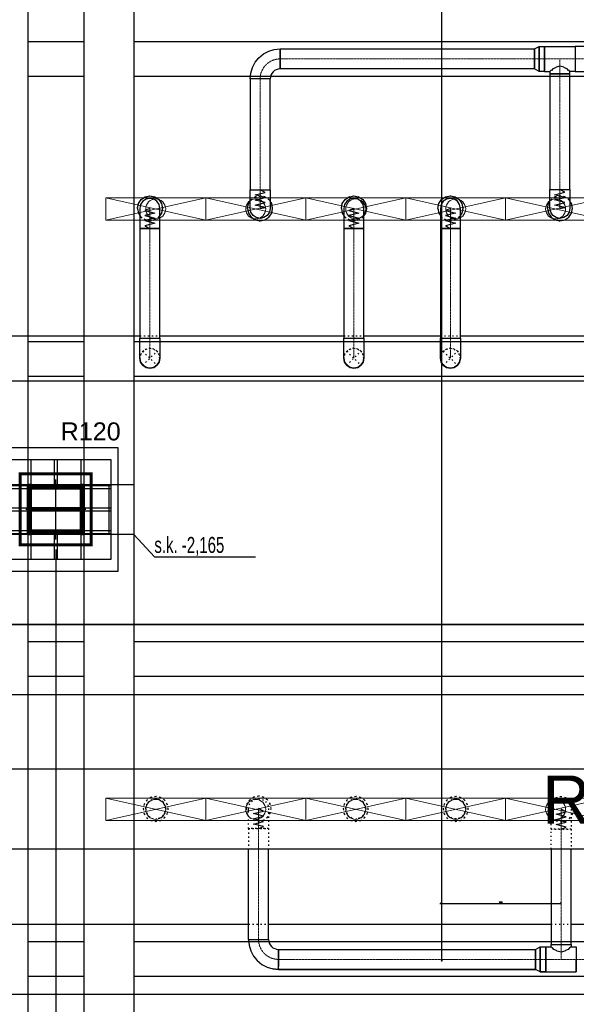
# Model space of a CAD drawing. Header units: centimetres. Extents: x -149939 to 48626, y -46000 to 152985.
# Tile 22 of 256: x -34900 to -29334, y 12051 to 21897. Entities that reach past the tile are written whole.
import ezdxf

# ---------------------------------------------------------------- set-up
doc = ezdxf.new("R2010")
doc.units = ezdxf.units.CM
doc.header["$LTSCALE"] = 50
doc.header["$PDMODE"] = 35
doc.header["$PDSIZE"] = 0.1
for name, pattern in [('01-103-Went PP_poziom-0_5$0$DASHDOT', [25.4, 12.7, -6.35, 0, -6.35]), ('CADVENT_CENTERLINE', [9.9, 7.4, -1, 0.5, -1]), ('CADVENT_HIDDEN', [0.8, 0.25, -0.55]), ('Kondygnacja  -0_5$0$HIDDEN', [9.525, 6.35, -3.175]), ('Kondygnacja  -0_5$0$HIDDEN2', [4.7625, 3.175, -1.5875]), ('Osie rzutów$0$DASHDOT2', [12.7, 6.35, -3.175, 0, -3.175])]:
    doc.linetypes.add(name, pattern=pattern)
doc.layers.get('0').update_dxf_attribs({"color": 8})
doc.layers.get('DEFPOINTS').update_dxf_attribs({"color": 8})
for name, color, linetype in [('01-103-Went PP_poziom-0_5$0$L_Nawiew', 7, 'Continuous'), ('01-103-Went PP_poziom-0_5$0$L_oś symetrii', 7, 'Continuous'), ('bgde-nawiewDETAILS', 1, 'Continuous'), ('bgde-nawiewEXP', 7, 'Continuous'), ('bgde-nawiewHIDDEN', 250, 'Continuous'), ('Kondygnacja  -0_5$0$ARCH_GK', 8, 'Continuous'), ('Kondygnacja  -0_5$0$ARCH_INFO_ODPORNOŚĆ OGNIOWA', 8, 'Continuous'), ('Kondygnacja  -0_5$0$ARCH_KONSTR_POWYŻEJ RZUTU', 8, 'Kondygnacja  -0_5$0$HIDDEN'), ('Kondygnacja  -0_5$0$ARCH_KONSTR_POWYŻEJ RZUTU_IST', 8, 'Kondygnacja  -0_5$0$HIDDEN2'), ('Kondygnacja  -0_5$0$ARCH_KONSTRUKCJA_NIEWIDOCZNA', 8, 'Continuous'), ('Kondygnacja  -0_5$0$ARCH_OKŁADZINA', 8, 'Continuous'), ('Kondygnacja  -0_5$0$ARCH_SŁUPY', 8, 'Continuous'), ('Osie rzutów$0$ARCH_INFO_OSIE_IST', 8, 'Osie rzutów$0$DASHDOT2'), ('Osie rzutów$0$ARCH_INFO_OSIE_OPISY_IST', 8, 'Continuous')]:
    doc.layers.add(name, color=color, linetype=linetype)
for name, color, linetype, lineweight in [('bgde-nawiewCEN', 7, 'Continuous', 13), ('bgde_nawiewnik', 11, 'Continuous', 5), ('Kondygnacja  -0_5$0$ARCH_INFO_WYMIARY', 8, 'Continuous', 9), ('RFCU', 6, 'Continuous', 30)]:
    doc.layers.add(name, color=color, linetype=linetype, lineweight=lineweight)
doc.styles.add('Arial', font='ARIAL.TTF')
doc.styles.add('Kondygnacja  -0_5$0$Arial', font='ARIAL.TTF')
doc.styles.add('Kondygnacja  -0_5$0$BIKTS', font='bikromsw.shx', dxfattribs={"width": 0.8})
doc.styles.add('Kondygnacja  -0_5$0$Romans', font='Romans.shx', dxfattribs={"width": 0.7})
doc.dimstyles.new('Kondygnacja  -0_5$0$Wymiary 1-100', dxfattribs={"dimtxt": 12, "dimasz": 10, "dimexe": 5, "dimexo": 0, "dimgap": 4, "dimtad": 1, "dimrnd": 0.5, "dimzin": 12, "dimdsep": 46, "dimtxsty": 'Kondygnacja  -0_5$0$Romans', "dimblk": 'Kondygnacja  -0_5$0$_Oblique', "dimcen": 10, "dimdle": 10, "dimclrt": 55, "dimazin": 0, "dimtfac": 1, "dimtmove": 1, "dimatfit": 3, "dimfxl": 8, "dimfxlon": 1, "dimtolj": 1, "dimtzin": 0, "dimarcsym": 0})
pattern_1 = [(45, (-1133.3117, -3177.9858), (-0.6735192, 0.6735192), [])]

# ---------------------------------------------------------------- blocks, each defined once
blk = doc.blocks.new('Osie rzutów')
at = {"layer": 'Osie rzutów$0$ARCH_INFO_OSIE_IST', "ltscale": 10}
for p, q in [((8660, 12510), (8660, 4623.26)), ((8660, 6170), (8660, 6230)), ((4436.04, 6200), (15156.54, 6200)), ((8690, 6200), (8630, 6200))]:
    blk.add_line(p, q, dxfattribs=at)
blk = doc.blocks.new('Kondygnacja  -0_5$0$_Oblique')
at = {"color": 0, "linetype": 'ByBlock', "lineweight": -2}
blk.add_line((-0.5, -0.5), (0.5, 0.5), dxfattribs=at)
blk = doc.blocks.new('*D152')
at = {"layer": 'DEFPOINTS', "color": 0}
for p in [(-29490, 82605), (-29490, 13059.2), (-30690, 12765)]:
    blk.add_point(p, dxfattribs=at)
at = {"layer": 'Kondygnacja  -0_5$0$ARCH_INFO_WYMIARY', "color": 0, "lineweight": -2}
for p, q in [((-30700, 13059.2), (-29480, 13059.2)), ((-30690, 13051.2), (-30690, 13064.2)), ((-29490, 13067.2), (-29490, 13054.2))]:
    blk.add_line(p, q, dxfattribs=at)
at = {"layer": 'Kondygnacja  -0_5$0$ARCH_INFO_WYMIARY', "color": 0, "linetype": 'ByBlock', "lineweight": -2, "xscale": 10, "yscale": 10, "zscale": 10, "rotation": 180}
blk.add_blockref('Kondygnacja  -0_5$0$_Oblique', (-30690, 13059.2), dxfattribs=at)
at = {"layer": 'Kondygnacja  -0_5$0$ARCH_INFO_WYMIARY', "color": 0, "linetype": 'ByBlock', "lineweight": -2, "xscale": 10, "yscale": 10, "zscale": 10}
blk.add_blockref('Kondygnacja  -0_5$0$_Oblique', (-29490, 13059.2), dxfattribs=at)
at = {"layer": 'Kondygnacja  -0_5$0$ARCH_INFO_WYMIARY', "color": 55, "insert": (-30090, 13069.2), "char_height": 12, "attachment_point": 5, "style": 'Kondygnacja  -0_5$0$Romans'}
blk.add_mtext('\\A1;1200', dxfattribs=at)
blk = doc.blocks.new('Kondygnacja  -0_5$0$słup_kwadrat')
at = {"layer": 'Kondygnacja  -0_5$0$ARCH_SŁUPY', "lineweight": 40}
h = blk.add_hatch(dxfattribs=at)
h.set_pattern_fill('ANSI31', color=256, scale=0.3, style=0)
h.set_pattern_definition(pattern_1)
h.paths.add_polyline_path([(36, 34), (39, 34), (39, 84), (36, 84)])
h = blk.add_hatch(dxfattribs=at)
h.set_pattern_fill('ANSI31', color=256, scale=0.3, style=0)
h.set_pattern_definition(pattern_1)
h.paths.add_polyline_path([(89, 80), (89, 83), (39, 83), (39, 80)])
h = blk.add_hatch(dxfattribs=at)
h.set_pattern_fill('ANSI31', color=256, scale=0.3, style=0)
h.set_pattern_definition(pattern_1)
h.paths.add_polyline_path([(89, 34), (92, 34), (92, 84), (89, 84)])
h = blk.add_hatch(dxfattribs=at)
h.set_pattern_fill('ANSI31', color=256, scale=0.3, style=0)
h.set_pattern_definition(pattern_1)
h.paths.add_polyline_path([(89, 57.5), (89, 60.5), (39, 60.5), (39, 57.5)])
h = blk.add_hatch(dxfattribs=at)
h.set_pattern_fill('ANSI31', color=256, scale=0.3, style=0)
h.set_pattern_definition(pattern_1)
h.paths.add_polyline_path([(89, 35), (89, 38), (39, 38), (39, 35)])
at = {"layer": 'Kondygnacja  -0_5$0$ARCH_KONSTRUKCJA_NIEWIDOCZNA'}
blk.add_lwpolyline([(119, 109), (119, 9), (9, 9), (9, 109)], close=True, dxfattribs=at)
for points in [[(36, 109), (36, 84)], [(39, 109), (39, 84)], [(62.5, 109), (62.5, 83)], [(65.5, 109), (65.5, 83)], [(89, 109), (89, 84)], [(92, 109), (92, 84)], [(9, 83), (36, 83)], [(9, 80), (36, 80)], [(92, 83), (119, 83)], [(92, 80), (119, 80)], [(9, 60.5), (36, 60.5)], [(92, 60.5), (119, 60.5)], [(9, 57.5), (36, 57.5)], [(92, 57.5), (119, 57.5)], [(9, 38), (36, 38)], [(9, 35), (36, 35)], [(36, 34), (36, 9)], [(39, 34), (39, 9)], [(62.5, 35), (62.5, 9)], [(65.49, 35), (65.49, 9)], [(89, 34), (89, 9)], [(92, 38), (119, 38)], [(92, 35), (119, 35)], [(92, 34), (92, 9)]]:
    blk.add_lwpolyline(points, dxfattribs=at)
at = {"layer": 'Kondygnacja  -0_5$0$ARCH_OKŁADZINA'}
blk.add_lwpolyline([(2, 121), (126, 121), (126, -3), (2, -3)], close=True, dxfattribs=at)
at = {"layer": 'Kondygnacja  -0_5$0$ARCH_SŁUPY', "lineweight": 40}
for p, q in [((39, 60.5), (89, 60.5)), ((89, 57.5), (39, 57.5))]:
    blk.add_line(p, q, dxfattribs=at)
at = {"layer": 'Kondygnacja  -0_5$0$ARCH_SŁUPY', "lineweight": 50, "const_width": 3}
blk.add_lwpolyline([(28.5, 94.5), (99.5, 94.5), (99.5, 23.5), (28.5, 23.5)], close=True, dxfattribs=at)
at = {"layer": 'Kondygnacja  -0_5$0$ARCH_SŁUPY', "lineweight": 40}
for points in [[(36, 84), (39, 84), (39, 34), (36, 34)], [(89, 84), (92, 84), (92, 34), (89, 34)]]:
    blk.add_lwpolyline(points, close=True, dxfattribs=at)
for points in [[(89, 83), (39, 83)], [(39, 80), (89, 80)], [(89, 38), (39, 38)], [(39, 35), (89, 35)]]:
    blk.add_lwpolyline(points, dxfattribs=at)
blk = doc.blocks.new('Kondygnacja  -0_5$0$konstrukcja istniejąca -0.5')
at = {"layer": 'Kondygnacja  -0_5$0$ARCH_KONSTR_POWYŻEJ RZUTU_IST', "ltscale": 10}
for p, q in [((8632, 7375), (8632, 6225)), ((8632, 6175), (8632, 5025))]:
    blk.add_line(p, q, dxfattribs=at)
for points in [[(8688, 7375), (8688, 6225)], [(8738, 7375), (8738, 6225)], [(8632, 6667.89), (8688, 6667.89)], [(8738, 6667.89), (9782, 6667.89)], [(8688, 6632.89), (8632, 6632.89)], [(9782, 6632.89), (8738, 6632.89)], [(8632, 6367.89), (8688, 6367.89)], [(8738, 6367.89), (9782, 6367.89)], [(8688, 6332.89), (8632, 6332.89)], [(9782, 6332.89), (8738, 6332.89)], [(8738, 6175), (8582, 6175), (8582, 6225), (8738, 6225), (8738, 6175)], [(8688, 6175), (8688, 5025)], [(8738, 6175), (8738, 5025)], [(8632, 6067.89), (8688, 6067.89)], [(8738, 6067.89), (9782, 6067.89)], [(8688, 6032.89), (8632, 6032.89)], [(9782, 6032.89), (8738, 6032.89)], [(8632, 5767.89), (8688, 5767.89)], [(8738, 5767.89), (9782, 5767.89)], [(8688, 5732.89), (8632, 5732.89)], [(9782, 5732.89), (8738, 5732.89)]]:
    blk.add_lwpolyline(points, dxfattribs=at)
at = {"layer": 'Kondygnacja  -0_5$0$ARCH_KONSTR_POWYŻEJ RZUTU_IST', "ltscale": 10, "elevation": 0}
blk.add_lwpolyline([(8713, 6225), (8713, 6175)], dxfattribs=at)
at = {"layer": 'Kondygnacja  -0_5$0$ARCH_KONSTR_POWYŻEJ RZUTU_IST'}
blk.add_lwpolyline([(8738, 6175), (8758.69, 6152.53), (8859.84, 6152.53)], dxfattribs=at)
at = {"layer": 'Kondygnacja  -0_5$0$ARCH_KONSTR_POWYŻEJ RZUTU_IST', "style": 'Kondygnacja  -0_5$0$BIKTS', "width": 0.7}
blk.add_text('s.k. -2,165', height=16, dxfattribs=at).set_placement((8758.69, 6156.46))
blk = doc.blocks.new('*D196')
at = {"layer": 'DEFPOINTS', "color": 0}
for p in [(-30050, 80238.2), (-30300, 80097.2), (-30300, 12523.8)]:
    blk.add_point(p, dxfattribs=at)
at = {"layer": 'Kondygnacja  -0_5$0$ARCH_INFO_WYMIARY', "color": 0, "lineweight": -2}
for p, q in [((-30040, 80097.2), (-30310, 80097.2)), ((-30300, 80089.2), (-30300, 80102.2)), ((-30050, 80105.2), (-30050, 80092.2))]:
    blk.add_line(p, q, dxfattribs=at)
at = {"layer": 'Kondygnacja  -0_5$0$ARCH_INFO_WYMIARY', "color": 0, "linetype": 'ByBlock', "lineweight": -2, "xscale": 10, "yscale": 10, "zscale": 10, "rotation": 180}
blk.add_blockref('Kondygnacja  -0_5$0$_Oblique', (-30300, 80097.2), dxfattribs=at)
at = {"layer": 'Kondygnacja  -0_5$0$ARCH_INFO_WYMIARY', "color": 0, "linetype": 'ByBlock', "lineweight": -2, "xscale": 10, "yscale": 10, "zscale": 10}
blk.add_blockref('Kondygnacja  -0_5$0$_Oblique', (-30050, 80097.2), dxfattribs=at)
at = {"layer": 'Kondygnacja  -0_5$0$ARCH_INFO_WYMIARY', "color": 55, "insert": (-30175, 80107.2), "char_height": 12, "attachment_point": 5, "style": 'Kondygnacja  -0_5$0$Romans'}
blk.add_mtext('\\A1;250', dxfattribs=at)
blk = doc.blocks.new('*D212')
at = {"layer": 'DEFPOINTS', "color": 0}
for p in [(-30586.3, 81900), (-30681.1, 12489.5), (9064, 12489.5)]:
    blk.add_point(p, dxfattribs=at)
at = {"layer": 'Kondygnacja  -0_5$0$ARCH_INFO_WYMIARY', "color": 0, "lineweight": -2}
for p, q in [((-30673.1, 81900), (-30686.1, 81900)), ((-30681.1, 81910), (-30681.1, 12479.5)), ((-30673.1, 12489.5), (-30686.1, 12489.5))]:
    blk.add_line(p, q, dxfattribs=at)
at = {"layer": 'Kondygnacja  -0_5$0$ARCH_INFO_WYMIARY', "color": 0, "linetype": 'ByBlock', "lineweight": -2, "xscale": 10, "yscale": 10, "zscale": 10}
for p, rotation in [((-30681.1, 81900), 90), ((-30681.1, 12489.5), 270)]:
    blk.add_blockref('Kondygnacja  -0_5$0$_Oblique', p, dxfattribs=dict(at, rotation=rotation))
at = {"layer": 'Kondygnacja  -0_5$0$ARCH_INFO_WYMIARY', "color": 55, "insert": (-30691.1, 47194.8), "char_height": 12, "attachment_point": 5, "rotation": 90, "style": 'Kondygnacja  -0_5$0$Romans'}
blk.add_mtext('\\A1;69410.5', dxfattribs=at)
blk = doc.blocks.new('A$C066D7839')
at = {"layer": 'bgde_nawiewnik', "color": 7}
for p, q in [((-50, -11.15), (-50, 11.15)), ((-50, 11.15), (50, 11.15)), ((-50, -11.15), (50, 11.15)), ((50, -11.15), (-50, 11.15)), ((50, 11.15), (50, -11.15)), ((50, -11.15), (-50, -11.15))]:
    blk.add_line(p, q, dxfattribs=at)
blk.add_circle((0, 0), 10, dxfattribs=at)
blk = doc.blocks.new('*U509')
at = {"layer": '01-103-Went PP_poziom-0_5$0$L_oś symetrii', "linetype": '01-103-Went PP_poziom-0_5$0$DASHDOT', "lineweight": -3}
blk.add_line((0, 0, 0), (0, 0), dxfattribs=at)
blk = doc.blocks.new('*U502')
at = {"layer": '01-103-Went PP_poziom-0_5$0$L_oś symetrii', "linetype": '01-103-Went PP_poziom-0_5$0$DASHDOT', "lineweight": -3}
blk.add_line((0, 0, 0), (0, 0), dxfattribs=at)

msp = doc.modelspace()

# ---------------------------------------------------------------- linework, layer by layer
at = {"layer": 'bgde-nawiewCEN', "linetype": 'CADVENT_CENTERLINE', "ltscale": 0.06}
for p, q in [((-29753.003, 21504.314), (-32295.248, 21504.314)), ((-29650.003, 21504.314), (-29753.003, 21504.314)), ((-29650.003, 21504.314), (-29497.003, 21504.314)), ((-29497.003, 21354.314), (-29497.003, 21504.314)), ((-29497.003, 21504.314), (-29344.003, 21504.314)), ((-29344.003, 21504.314), (-29170.31, 21504.314)), ((-32495.248, 21304.314), (-32495.248, 20195.476)), ((-29497.003, 21354.314), (-29497.003, 20197.254)), ((-32495.248, 20195.476), (-32495.248, 20178.139)), ((-29497.003, 20197.254), (-29497.003, 20179.751)), ((-32495.248, 20178.139), (-32495.248, 20130.745)), ((-32495.248, 20130.745), (-32495.248, 20104.974)), ((-32495.248, 20104.974), (-32495.248, 20083.158)), ((-29497.003, 20179.751), (-29497.003, 20131.902)), ((-29497.003, 20131.902), (-29497.003, 20105.884)), ((-29497.003, 20105.884), (-29497.003, 20083.859)), ((-33597.856, 20009.546), (-33597.856, 20010.02)), ((-33597.856, 20008.421), (-33597.856, 20009.546)), ((-33597.856, 20006.231), (-33597.856, 20008.421)), ((-33597.856, 20002.619), (-33597.856, 20006.231)), ((-33597.856, 19997.231), (-33597.856, 20002.619)), ((-33597.856, 19989.712), (-33597.856, 19997.231)), ((-33597.856, 19979.705), (-33597.856, 19989.712)), ((-32495.248, 20083.158), (-32495.248, 20064.97)), ((-32495.248, 20064.97), (-32495.248, 20050.078)), ((-32495.248, 20050.078), (-32495.248, 20038.154)), ((-32495.248, 20038.154), (-32495.248, 20028.868)), ((-32495.248, 20028.868), (-32495.248, 20021.889)), ((-32495.248, 20021.889), (-32495.248, 20016.889)), ((-32495.248, 20016.889), (-32495.248, 20013.537)), ((-32495.248, 20013.537), (-32495.248, 20011.504)), ((-32495.248, 20011.504), (-32495.248, 20010.46)), ((-32495.248, 20010.46), (-32495.248, 20010.02)), ((-31558.323, 20009.546), (-31558.323, 20010.02)), ((-31558.323, 20008.421), (-31558.323, 20009.546)), ((-31558.323, 20006.231), (-31558.323, 20008.421)), ((-31558.323, 20002.619), (-31558.323, 20006.231)), ((-31558.323, 19997.231), (-31558.323, 20002.619)), ((-31558.323, 19989.712), (-31558.323, 19997.231)), ((-31558.323, 19979.705), (-31558.323, 19989.712)), ((-30592.883, 20009.546), (-30592.883, 20010.02)), ((-30592.883, 20008.421), (-30592.883, 20009.546)), ((-30592.883, 20006.231), (-30592.883, 20008.421)), ((-30592.883, 20002.619), (-30592.883, 20006.231)), ((-30592.883, 19997.231), (-30592.883, 20002.619)), ((-30592.883, 19989.712), (-30592.883, 19997.231)), ((-30592.883, 19979.705), (-30592.883, 19989.712)), ((-29497.003, 20083.859), (-29497.003, 20065.497)), ((-29497.003, 20065.497), (-29497.003, 20050.462)), ((-29497.003, 20050.462), (-29497.003, 20038.424)), ((-29497.003, 20038.424), (-29497.003, 20029.048)), ((-29497.003, 20029.048), (-29497.003, 20022.003)), ((-29497.003, 20022.003), (-29497.003, 20016.955)), ((-29497.003, 20016.955), (-29497.003, 20013.57)), ((-29497.003, 20013.57), (-29497.003, 20011.518)), ((-29497.003, 20011.518), (-29497.003, 20010.464)), ((-29497.003, 20010.464), (-29497.003, 20010.02)), ((-33597.856, 19966.857), (-33597.856, 19979.705)), ((-33597.856, 19950.812), (-33597.856, 19966.857)), ((-33597.856, 19931.214), (-33597.856, 19950.812)), ((-33597.856, 19907.708), (-33597.856, 19931.214)), ((-33597.856, 19879.94), (-33597.856, 19907.708)), ((-31558.323, 19966.857), (-31558.323, 19979.705)), ((-31558.323, 19950.812), (-31558.323, 19966.857)), ((-31558.323, 19931.214), (-31558.323, 19950.812)), ((-31558.323, 19907.708), (-31558.323, 19931.214)), ((-31558.323, 19879.94), (-31558.323, 19907.708)), ((-30592.883, 19966.857), (-30592.883, 19979.705)), ((-30592.883, 19950.812), (-30592.883, 19966.857)), ((-30592.883, 19931.214), (-30592.883, 19950.812)), ((-30592.883, 19907.708), (-30592.883, 19931.214)), ((-30592.883, 19879.94), (-30592.883, 19907.708)), ((-33597.856, 19828.873), (-33597.856, 19879.94)), ((-33597.856, 19810.192), (-33597.856, 19828.873)), ((-33597.856, 18711.102), (-33597.856, 19810.192)), ((-31558.323, 19828.873), (-31558.323, 19879.94)), ((-31558.323, 19810.192), (-31558.323, 19828.873)), ((-31558.323, 18711.102), (-31558.323, 19810.192)), ((-30592.883, 19828.873), (-30592.883, 19879.94)), ((-30592.883, 19810.192), (-30592.883, 19828.873)), ((-30592.883, 18711.102), (-30592.883, 19810.192)), ((-33597.856, 18711.102), (-33597.856, 18511.102)), ((-31558.323, 18711.102), (-31558.323, 18511.102)), ((-30592.883, 18711.102), (-30592.883, 18511.102)), ((-32511.454, 14007.562), (-32511.454, 14007.088)), ((-32511.454, 14007.088), (-32511.454, 14005.962)), ((-32511.454, 14005.962), (-32511.454, 14003.77)), ((-32511.454, 14003.77), (-32511.454, 14000.155)), ((-32511.454, 14000.155), (-32511.454, 13994.762)), ((-32511.454, 13994.762), (-32511.454, 13987.237)), ((-32511.454, 13987.237), (-32511.454, 13977.222)), ((-29486.518, 14001.581), (-29486.518, 14001.107)), ((-29486.518, 14001.107), (-29486.518, 13999.981)), ((-29486.518, 13999.981), (-29486.518, 13997.789)), ((-29486.518, 13997.789), (-29486.518, 13994.174)), ((-29486.518, 13994.174), (-29486.518, 13988.781)), ((-29486.518, 13988.781), (-29486.518, 13981.255)), ((-29486.518, 13981.255), (-29486.518, 13971.24)), ((-32511.454, 13977.222), (-32511.454, 13964.362)), ((-32511.454, 13964.362), (-32511.454, 13948.303)), ((-32511.454, 13948.303), (-32511.454, 13928.688)), ((-32511.454, 13928.688), (-32511.454, 13905.162)), ((-32511.454, 13905.162), (-32511.454, 13877.37)), ((-29486.518, 13971.24), (-29486.518, 13958.381)), ((-29486.518, 13958.381), (-29486.518, 13942.322)), ((-29486.518, 13942.322), (-29486.518, 13922.707)), ((-29486.518, 13922.707), (-29486.518, 13899.181)), ((-29486.518, 13899.181), (-29486.518, 13871.389)), ((-32511.454, 13877.37), (-32511.454, 13826.259)), ((-32511.454, 13826.259), (-32511.454, 13807.562)), ((-32511.454, 12699.847), (-32511.454, 13807.562)), ((-29486.518, 13871.389), (-29486.518, 13820.277)), ((-29486.518, 13820.277), (-29486.518, 13801.581)), ((-29486.518, 12649.847), (-29486.518, 13801.581)), ((-29486.518, 12649.847), (-29486.518, 12499.847)), ((-29742.518, 12499.847), (-32311.454, 12499.847)), ((-29639.518, 12499.847), (-29742.518, 12499.847)), ((-29639.518, 12499.847), (-29486.518, 12499.847)), ((-29486.518, 12499.847), (-29333.518, 12499.847)), ((-29333.518, 12499.847), (-28927.137, 12499.847))]:
    msp.add_line(p, q, dxfattribs=at)
msp.add_arc((-32295.248, 21304.314), 200, 90, 180, dxfattribs=at)
at = {"layer": 'bgde-nawiewCEN', "linetype": 'CADVENT_CENTERLINE', "ltscale": 0.06, "extrusion": (0, 0, -1)}
msp.add_arc((32311.454, 12699.847), 200, 270, 0, dxfattribs=at)
at = {"layer": 'bgde-nawiewDETAILS', "linetype": 'CADVENT_HIDDEN'}
for p, q in [((-33668.567, 18440.392), (-33527.146, 18581.813)), ((-33668.567, 18581.813), (-33527.146, 18440.392)), ((-31629.033, 18440.392), (-31487.612, 18581.813)), ((-31629.033, 18581.813), (-31487.612, 18440.392)), ((-30663.594, 18440.392), (-30522.173, 18581.813)), ((-30663.594, 18581.813), (-30522.173, 18440.392))]:
    msp.add_line(p, q, dxfattribs=at)
at = {"layer": 'bgde-nawiewEXP', "linetype": 'Continuous'}
for points in [[(-32595.248, 20195.476), (-32395.248, 20195.476), (-32395.248, 21304.314), (-32595.248, 21304.314), (-32589.483, 21362.841), (-32572.412, 21419.119), (-32544.689, 21470.985), (-32507.38, 21516.446), (-32461.919, 21553.755), (-32410.053, 21581.478), (-32353.775, 21598.55), (-32295.248, 21604.314), (-32295.248, 21404.314), (-32314.757, 21402.392), (-32333.516, 21396.702), (-32350.805, 21387.461), (-32365.958, 21375.025), (-32378.395, 21359.871), (-32387.636, 21342.582), (-32393.326, 21323.823), (-32395.248, 21304.314), (-32595.248, 21304.314)], [(-32295.248, 21404.314), (-32295.248, 21604.314), (-29753.003, 21604.314), (-29753.003, 21404.314)], [(-29753.003, 21404.314), (-29753.003, 21604.314), (-29704.846, 21629.314), (-29704.846, 21379.314)], [(-29704.845, 21379.314), (-29704.845, 21629.314), (-29650.003, 21629.314), (-29650.003, 21379.314)], [(-29344.002, 21379.314), (-29170.31, 21379.314), (-29170.31, 21629.314), (-29344.002, 21629.314), (-29344.002, 21388.829)], [(-32595.248, 20178.139), (-32595.248, 20195.476), (-32395.248, 20195.476), (-32395.248, 20010.02), (-32402.86, 19971.752), (-32424.537, 19939.309), (-32456.979, 19917.632), (-32495.248, 19910.02), (-32533.516, 19917.632), (-32565.958, 19939.309), (-32587.636, 19971.752), (-32595.248, 20010.02), (-32595.248, 20130.745)], [(-29597.003, 20179.751), (-29597.003, 20197.254), (-29397.003, 20197.254), (-29397.003, 20010.02), (-29404.615, 19971.752), (-29426.292, 19939.309), (-29458.734, 19917.632), (-29497.003, 19910.02), (-29535.271, 19917.632), (-29567.713, 19939.309), (-29589.391, 19971.752), (-29597.003, 20010.02), (-29597.003, 20131.902)], [(-33697.856, 20006.231), (-33697.856, 19810.192), (-33497.856, 19810.192), (-33497.856, 20010.02), (-33505.468, 20048.288), (-33527.146, 20080.731), (-33559.588, 20102.408), (-33597.856, 20110.02), (-33636.125, 20102.408), (-33668.567, 20080.731), (-33690.244, 20048.288), (-33697.856, 20010.02), (-33697.856, 20008.421)], [(-31658.323, 19997.231), (-31658.323, 19810.192), (-31458.323, 19810.192), (-31458.323, 20010.02), (-31465.935, 20048.288), (-31487.612, 20080.731), (-31520.054, 20102.408), (-31558.323, 20110.02), (-31596.591, 20102.408), (-31629.033, 20080.731), (-31650.711, 20048.288), (-31658.323, 20010.02), (-31658.323, 20002.619)], [(-30692.883, 19979.705), (-30692.883, 19810.192), (-30492.883, 19810.192), (-30492.883, 20010.02), (-30500.495, 20048.288), (-30522.173, 20080.731), (-30554.615, 20102.408), (-30592.883, 20110.02), (-30631.152, 20102.408), (-30663.594, 20080.731), (-30685.271, 20048.288), (-30692.883, 20010.02), (-30692.883, 19989.712)], [(-33697.856, 18711.102), (-33497.856, 18711.102), (-33497.856, 19810.192), (-33697.856, 19810.192)], [(-31658.323, 18711.102), (-31458.323, 18711.102), (-31458.323, 19810.192), (-31658.323, 19810.192)], [(-30692.883, 18711.102), (-30492.883, 18711.102), (-30492.883, 19810.192), (-30692.883, 19810.192)], [(-33697.856, 18511.102), (-33697.856, 18711.102), (-33497.856, 18711.102), (-33497.856, 18511.102), (-33505.468, 18472.834), (-33527.146, 18440.392), (-33559.588, 18418.714), (-33597.856, 18411.102), (-33636.125, 18418.714), (-33668.567, 18440.392), (-33690.244, 18472.834)], [(-31658.323, 18511.102), (-31658.323, 18711.102), (-31458.323, 18711.102), (-31458.323, 18511.102), (-31465.935, 18472.834), (-31487.612, 18440.392), (-31520.054, 18418.714), (-31558.323, 18411.102), (-31596.591, 18418.714), (-31629.033, 18440.392), (-31650.711, 18472.834)], [(-30692.883, 18511.102), (-30692.883, 18711.102), (-30492.883, 18711.102), (-30492.883, 18511.102), (-30500.495, 18472.834), (-30522.173, 18440.392), (-30554.615, 18418.714), (-30592.883, 18411.102), (-30631.152, 18418.714), (-30663.594, 18440.392), (-30685.271, 18472.834)], [(-33697.856, 18511.102), (-33690.244, 18472.834), (-33668.567, 18440.392), (-33636.125, 18418.714), (-33597.856, 18411.102), (-33559.588, 18418.714), (-33527.146, 18440.392), (-33505.468, 18472.834), (-33497.856, 18511.102), (-33505.468, 18472.834), (-33527.146, 18440.392), (-33559.588, 18418.714), (-33597.856, 18411.102), (-33636.125, 18418.714), (-33668.567, 18440.392), (-33690.244, 18472.834)], [(-31658.323, 18511.102), (-31650.711, 18472.834), (-31629.033, 18440.392), (-31596.591, 18418.714), (-31558.323, 18411.102), (-31520.054, 18418.714), (-31487.612, 18440.392), (-31465.935, 18472.834), (-31458.323, 18511.102), (-31465.935, 18472.834), (-31487.612, 18440.392), (-31520.054, 18418.714), (-31558.323, 18411.102), (-31596.591, 18418.714), (-31629.033, 18440.392), (-31650.711, 18472.834)], [(-30692.883, 18511.102), (-30685.271, 18472.834), (-30663.594, 18440.392), (-30631.152, 18418.714), (-30592.883, 18411.102), (-30554.615, 18418.714), (-30522.173, 18440.392), (-30500.495, 18472.834), (-30492.883, 18511.102), (-30500.495, 18472.834), (-30522.173, 18440.392), (-30554.615, 18418.714), (-30592.883, 18411.102), (-30631.152, 18418.714), (-30663.594, 18440.392), (-30685.271, 18472.834)], [(-32311.454, 12399.847), (-32311.454, 12599.847), (-29742.518, 12599.847), (-29742.518, 12399.847)]]:
    msp.add_lwpolyline(points, close=True, dxfattribs=at)
for points in [[(-29650.003, 21379.314), (-29650.003, 21629.314), (-29344.003, 21629.314), (-29344.003, 21379.314), (-29397.003, 21379.314)], [(-29650.003, 21379.314), (-29597.003, 21379.314), (-29597.003, 20197.254), (-29397.003, 20197.254), (-29397.003, 21354.314), (-29597.003, 21354.314), (-29597.003, 21354.314), (-29397.003, 21354.314), (-29397.003, 21379.314), (-29404.615, 21386.926), (-29411.007, 21388.829), (-29426.292, 21404.114), (-29452.748, 21415.926), (-29458.734, 21421.911), (-29497.003, 21433.304), (-29535.271, 21421.911), (-29541.257, 21415.926), (-29567.713, 21404.114), (-29582.998, 21388.829), (-29589.391, 21386.926), (-29597.003, 21379.314)], [(-33722.856, 20010.02), (-33713.341, 20057.855), (-33686.245, 20098.408), (-33645.692, 20125.505), (-33597.856, 20135.02), (-33550.021, 20125.505), (-33509.468, 20098.408), (-33482.371, 20057.855), (-33472.856, 20010.02), (-33482.371, 19962.184), (-33497.856, 19939.01)], [(-31683.323, 20010.02), (-31673.808, 20057.855), (-31646.711, 20098.408), (-31606.158, 20125.505), (-31558.323, 20135.02), (-31510.487, 20125.505), (-31469.934, 20098.408), (-31442.838, 20057.855), (-31433.323, 20010.02), (-31442.838, 19962.184), (-31458.323, 19939.01)], [(-30717.883, 20010.02), (-30708.368, 20057.855), (-30681.272, 20098.408), (-30640.719, 20125.505), (-30592.883, 20135.02), (-30545.048, 20125.505), (-30504.495, 20098.408), (-30477.398, 20057.855), (-30467.883, 20010.02), (-30477.398, 19962.184), (-30492.883, 19939.01)], [(-33722.856, 20010.02), (-33713.341, 19962.184), (-33697.856, 19939.01)], [(-32620.248, 20010.02), (-32610.733, 19962.184), (-32583.636, 19921.632), (-32543.083, 19894.535), (-32495.248, 19885.02), (-32447.412, 19894.535), (-32406.859, 19921.632), (-32379.763, 19962.184), (-32370.248, 20010.02), (-32379.763, 20057.855), (-32395.248, 20081.03)], [(-32620.248, 20010.02), (-32610.733, 20057.855), (-32595.248, 20081.03)], [(-31683.323, 20010.02), (-31673.808, 19962.184), (-31658.323, 19939.01)], [(-30717.883, 20010.02), (-30708.368, 19962.184), (-30692.883, 19939.01)], [(-29622.003, 20010.02), (-29612.488, 19962.184), (-29585.391, 19921.632), (-29544.838, 19894.535), (-29497.003, 19885.02), (-29449.167, 19894.535), (-29408.614, 19921.632), (-29381.518, 19962.184), (-29372.003, 20010.02), (-29381.518, 20057.855), (-29397.003, 20081.03)], [(-29622.003, 20010.02), (-29612.488, 20057.855), (-29597.003, 20081.03)], [(-38452.344, 18286.102), (-25343.414, 18286.102), (-25343.414, 18736.102), (-25434.704, 18736.102)], [(-35381.422, 18736.102), (-33697.856, 18736.102)], [(-33497.856, 18736.102), (-31658.323, 18736.102)], [(-31458.323, 18736.102), (-30692.883, 18736.102)], [(-30492.883, 18736.102), (-28634.704, 18736.102)], [(-53927.061, 15850.001), (-25343.414, 15850.001), (-25343.414, 15150.001), (-25162.341, 15165.373), (-25012.266, 15210.898), (-24873.956, 15284.826), (-24752.726, 15384.317), (-24653.235, 15505.547), (-24579.307, 15643.857), (-24533.782, 15793.932), (-24518.41, 15974.997), (-25218.41, 15975.004), (-25220.331, 15930.495), (-25226.022, 15911.735), (-25235.264, 15894.446), (-25247.7, 15879.292), (-25262.855, 15866.855), (-25280.144, 15857.613), (-25298.904, 15851.922), (-25343.414, 15850.001)], [(-53927.061, 15150.001), (-25343.414, 15150.001), (-25343.414, 15850.001), (-53927.061, 15850.001)], [(-54602.061, 14403.947), (-12174.813, 14403.947), (-12174.813, 13603.947), (-12164.813, 13603.947), (-12164.813, 14403.947), (-12174.813, 14403.947), (-12174.813, 13603.947)], [(-54602.061, 13603.947), (-12174.813, 13603.947)], [(-32611.454, 12699.848), (-32411.454, 12699.848), (-32411.454, 13603.947)], [(-32611.454, 12699.848), (-32611.454, 13603.947)], [(-29586.518, 13603.947), (-29586.518, 12649.848), (-29386.518, 12649.848), (-29386.518, 13603.947)], [(-36385.38, 12853.743), (-32611.454, 12853.743)], [(-32411.454, 12853.743), (-29586.518, 12853.743)], [(-29386.518, 12853.743), (-26590.185, 12853.743)], [(-32611.454, 12699.847), (-32605.69, 12641.32), (-32588.618, 12585.042), (-32560.895, 12533.176), (-32523.586, 12487.715), (-32478.125, 12450.407), (-32426.259, 12422.684), (-32369.981, 12405.612), (-32311.454, 12399.847)], [(-32611.454, 12699.847), (-32411.454, 12699.847), (-32409.533, 12680.338), (-32403.842, 12661.579), (-32394.601, 12644.29), (-32382.165, 12629.137), (-32367.011, 12616.7), (-32349.722, 12607.459), (-32330.963, 12601.769), (-32311.454, 12599.847), (-32311.454, 12499.847)], [(-32311.454, 12399.847), (-29742.518, 12399.847), (-29742.518, 12599.847), (-29694.361, 12624.847), (-29694.361, 12374.847), (-29742.518, 12399.847)], [(-29694.361, 12374.847), (-29694.361, 12624.847), (-29639.518, 12624.847), (-29639.518, 12411.459)], [(-29639.518, 12374.847), (-29639.518, 12624.847), (-29586.518, 12624.847), (-29586.518, 12649.847), (-29386.518, 12649.847), (-29386.518, 12624.847), (-29394.13, 12617.235), (-29400.522, 12615.332), (-29415.807, 12600.048), (-29442.264, 12588.236), (-29448.25, 12582.25), (-29486.518, 12570.858), (-29524.786, 12582.25), (-29530.772, 12588.236), (-29557.229, 12600.048), (-29572.513, 12615.332), (-29578.906, 12617.235), (-29586.518, 12624.847)], [(-29386.518, 12624.847), (-29333.518, 12624.847), (-29333.518, 12452.012)], [(-32311.454, 12499.847), (-32311.454, 12538.116)], [(-32311.454, 12399.847), (-32369.981, 12405.612)], [(-32311.454, 12461.579), (-32311.454, 12499.847)], [(-32311.454, 12499.847), (-32311.454, 12461.579)], [(-32311.454, 12461.579), (-32311.454, 12429.137)], [(-32311.454, 12429.137), (-32311.454, 12461.579)], [(-32311.454, 12407.459), (-32311.454, 12429.137)], [(-32311.454, 12407.459), (-32311.454, 12399.847)], [(-32311.454, 12399.847), (-32311.454, 12407.459)], [(-29639.518, 12411.459), (-29639.518, 12452.012)], [(-29639.518, 12384.363), (-29639.518, 12411.459)], [(-29639.518, 12411.459), (-29639.518, 12384.363)], [(-29333.518, 12452.012), (-29333.518, 12499.847)], [(-29333.518, 12411.459), (-29333.518, 12452.012)], [(-29333.518, 12452.012), (-29333.518, 12411.459)], [(-29333.518, 12411.459), (-29333.518, 12384.363)], [(-29333.518, 12384.363), (-29333.518, 12411.459)], [(-29694.361, 12374.847), (-29639.518, 12374.847)], [(-29639.518, 12374.847), (-29694.361, 12374.847)], [(-29639.518, 12384.363), (-29639.518, 12374.847), (-29333.518, 12374.847), (-29333.518, 12384.363)], [(-29639.518, 12374.847), (-29639.518, 12384.363)], [(-29333.518, 12384.363), (-29333.518, 12374.847)], [(-48104.212, 12153.743), (-21795.878, 12153.743)]]:
    msp.add_lwpolyline(points, dxfattribs=at)
at = {"layer": 'bgde-nawiewEXP'}
for points in [[(-32495.248, 20010.02), (-32445.248, 20017.833), (-32545.248, 20042.834), (-32445.248, 20067.913), (-32545.248, 20093.401), (-32445.248, 20118.478), (-32545.248, 20144.166), (-32445.248, 20169.172), (-32495.248, 20195.476)], [(-29497.003, 20010.02), (-29447.003, 20018.24), (-29547.003, 20043.376), (-29447.003, 20068.711), (-29547.003, 20094.425), (-29447.003, 20119.705), (-29547.003, 20145.587), (-29447.003, 20170.772), (-29497.003, 20197.254)], [(-33597.856, 20010.02), (-33647.856, 19988.741), (-33547.856, 19963.401), (-33647.856, 19938.202), (-33547.856, 19912.939), (-33647.856, 19887.426), (-33547.856, 19862.089), (-33647.856, 19836.652), (-33597.856, 19810.192)], [(-31558.323, 20010.02), (-31608.323, 19988.741), (-31508.323, 19963.401), (-31608.323, 19938.202), (-31508.323, 19912.939), (-31608.323, 19887.426), (-31508.323, 19862.089), (-31608.323, 19836.652), (-31558.323, 19810.192)], [(-30592.883, 20010.02), (-30642.883, 19988.741), (-30542.883, 19963.401), (-30642.883, 19938.202), (-30542.883, 19912.939), (-30642.883, 19887.426), (-30542.883, 19862.089), (-30642.883, 19836.652), (-30592.883, 19810.192)]]:
    msp.add_lwpolyline(points, dxfattribs=at)
at = {"layer": 'bgde-nawiewHIDDEN', "linetype": 'CADVENT_HIDDEN'}
for points in [[(-33722.856, 20010.02), (-33713.341, 20057.855), (-33686.245, 20098.408), (-33645.692, 20125.505), (-33597.856, 20135.02), (-33550.021, 20125.505), (-33509.468, 20098.408), (-33482.371, 20057.855), (-33472.856, 20010.02), (-33482.371, 19962.184), (-33509.468, 19921.632), (-33550.021, 19894.535), (-33597.856, 19885.02), (-33645.692, 19894.535), (-33686.245, 19921.632), (-33645.692, 19894.535), (-33597.856, 19885.02), (-33550.021, 19894.535), (-33509.468, 19921.632), (-33497.856, 19939.01)], [(-32620.248, 20010.02), (-32610.733, 19962.184), (-32583.636, 19921.632), (-32543.083, 19894.535), (-32495.248, 19885.02), (-32447.412, 19894.535), (-32406.859, 19921.632), (-32379.763, 19962.184), (-32370.248, 20010.02), (-32379.763, 20057.855), (-32406.859, 20098.408), (-32447.412, 20125.505), (-32495.248, 20135.02), (-32543.083, 20125.505), (-32583.636, 20098.408), (-32595.248, 20081.03)], [(-32620.248, 20010.02), (-32610.733, 20057.855), (-32583.636, 20098.408), (-32543.083, 20125.505), (-32495.248, 20135.02), (-32447.412, 20125.505), (-32406.859, 20098.408), (-32395.248, 20081.03)], [(-31683.323, 20010.02), (-31673.808, 20057.855), (-31646.711, 20098.408), (-31606.158, 20125.505), (-31558.323, 20135.02), (-31510.487, 20125.505), (-31469.934, 20098.408), (-31442.838, 20057.855), (-31433.323, 20010.02), (-31442.838, 19962.184), (-31469.934, 19921.632), (-31510.487, 19894.535), (-31558.323, 19885.02), (-31606.158, 19894.535), (-31646.711, 19921.632), (-31606.158, 19894.535), (-31558.323, 19885.02), (-31510.487, 19894.535), (-31469.934, 19921.632), (-31458.323, 19939.01)], [(-30717.883, 20010.02), (-30708.368, 20057.855), (-30681.272, 20098.408), (-30640.719, 20125.505), (-30592.883, 20135.02), (-30545.048, 20125.505), (-30504.495, 20098.408), (-30477.398, 20057.855), (-30467.883, 20010.02), (-30477.398, 19962.184), (-30504.495, 19921.632), (-30545.048, 19894.535), (-30592.883, 19885.02), (-30640.719, 19894.535), (-30681.272, 19921.632), (-30640.719, 19894.535), (-30592.883, 19885.02), (-30545.048, 19894.535), (-30504.495, 19921.632), (-30492.883, 19939.01)], [(-29622.003, 20010.02), (-29612.488, 19962.184), (-29585.391, 19921.632), (-29544.838, 19894.535), (-29497.003, 19885.02), (-29449.167, 19894.535), (-29408.614, 19921.632), (-29381.518, 19962.184), (-29372.003, 20010.02), (-29381.518, 20057.855), (-29408.614, 20098.408), (-29449.167, 20125.505), (-29497.003, 20135.02), (-29544.838, 20125.505), (-29585.391, 20098.408), (-29597.003, 20081.03)], [(-29622.003, 20010.02), (-29612.488, 20057.855), (-29585.391, 20098.408), (-29544.838, 20125.505), (-29497.003, 20135.02), (-29449.167, 20125.505), (-29408.614, 20098.408), (-29397.003, 20081.03)], [(-33722.856, 20010.02), (-33713.341, 19962.184), (-33686.245, 19921.632), (-33697.856, 19939.01)], [(-31683.323, 20010.02), (-31673.808, 19962.184), (-31646.711, 19921.632), (-31658.323, 19939.01)], [(-30717.883, 20010.02), (-30708.368, 19962.184), (-30681.272, 19921.632), (-30692.883, 19939.01)], [(-33697.856, 18736.102), (-33497.856, 18736.102)], [(-31658.323, 18736.102), (-31458.323, 18736.102)], [(-30692.883, 18736.102), (-30492.883, 18736.102)], [(-33639.762, 14003.947), (-33632.15, 14042.215), (-33610.473, 14074.658), (-33578.031, 14096.335), (-33539.762, 14103.947), (-33501.494, 14096.335)], [(-33501.494, 14096.335), (-33539.762, 14103.947)], [(-33501.494, 14096.335), (-33469.052, 14074.658), (-33447.374, 14042.215), (-33439.762, 14003.947), (-33447.374, 13965.679), (-33469.052, 13933.236), (-33501.494, 13911.559), (-33539.762, 13903.947)], [(-31639.762, 14003.947), (-31632.15, 14042.215), (-31610.473, 14074.658), (-31578.031, 14096.335), (-31539.762, 14103.947), (-31501.494, 14096.335), (-31469.052, 14074.658), (-31447.374, 14042.215), (-31439.762, 14003.947), (-31447.374, 13965.679)], [(-31610.473, 14074.658), (-31578.031, 14096.335)], [(-31578.031, 14096.335), (-31610.473, 14074.658)], [(-31578.031, 14096.335), (-31539.762, 14103.947), (-31501.494, 14096.335), (-31469.052, 14074.658)], [(-31501.494, 13911.559), (-31469.052, 13933.236), (-31447.374, 13965.679), (-31439.762, 14003.947), (-31447.374, 14042.215), (-31469.052, 14074.658), (-31501.494, 14096.335)], [(-33639.762, 14003.947), (-33632.15, 13965.679), (-33610.473, 13933.236), (-33578.031, 13911.559), (-33539.762, 13903.947), (-33501.494, 13911.559)], [(-31639.762, 14003.947), (-31632.15, 14042.215), (-31610.473, 14074.658)], [(-31639.762, 14003.947), (-31632.15, 13965.679), (-31610.473, 13933.236), (-31578.031, 13911.559), (-31539.762, 13903.947), (-31501.494, 13911.559)], [(-31639.762, 14003.947), (-31632.15, 13965.679), (-31610.473, 13933.236)], [(-31610.473, 14074.658), (-31632.15, 14042.215)], [(-31469.052, 13933.236), (-31447.374, 13965.679), (-31439.762, 14003.947)], [(-31610.473, 13933.236), (-31632.15, 13965.679)], [(-31610.473, 13933.236), (-31578.031, 13911.559)], [(-31578.031, 13911.559), (-31610.473, 13933.236)], [(-31578.031, 13911.559), (-31539.762, 13903.947), (-31501.494, 13911.559), (-31469.052, 13933.236)], [(-31501.494, 13911.559), (-31539.762, 13903.947)], [(-31469.052, 13933.236), (-31501.494, 13911.559)], [(-32611.454, 13807.562), (-32411.454, 13807.562), (-32411.454, 13603.947)], [(-32611.454, 13807.562), (-32611.454, 13603.947)], [(-29586.518, 13603.947), (-29586.518, 13801.581), (-29386.518, 13801.581), (-29386.518, 13603.947)], [(-32611.454, 12853.743), (-32411.454, 12853.743)], [(-29586.518, 12853.743), (-29386.518, 12853.743)]]:
    msp.add_lwpolyline(points, dxfattribs=at)
for points in [[(-33697.856, 18511.102), (-33690.244, 18549.371), (-33668.567, 18581.813), (-33636.125, 18603.49), (-33597.856, 18611.102), (-33559.588, 18603.49), (-33527.146, 18581.813), (-33505.468, 18549.371), (-33497.856, 18511.102), (-33505.468, 18549.371), (-33527.146, 18581.813), (-33559.588, 18603.49), (-33597.856, 18611.102), (-33636.125, 18603.49), (-33668.567, 18581.813), (-33690.244, 18549.371)], [(-31658.323, 18511.102), (-31650.711, 18549.371), (-31629.033, 18581.813), (-31596.591, 18603.49), (-31558.323, 18611.102), (-31520.054, 18603.49), (-31487.612, 18581.813), (-31465.935, 18549.371), (-31458.323, 18511.102), (-31465.935, 18549.371), (-31487.612, 18581.813), (-31520.054, 18603.49), (-31558.323, 18611.102), (-31596.591, 18603.49), (-31629.033, 18581.813), (-31650.711, 18549.371)], [(-30692.883, 18511.102), (-30685.271, 18549.371), (-30663.594, 18581.813), (-30631.152, 18603.49), (-30592.883, 18611.102), (-30554.615, 18603.49), (-30522.173, 18581.813), (-30500.495, 18549.371), (-30492.883, 18511.102), (-30500.495, 18549.371), (-30522.173, 18581.813), (-30554.615, 18603.49), (-30592.883, 18611.102), (-30631.152, 18603.49), (-30663.594, 18581.813), (-30685.271, 18549.371)], [(-33664.762, 14003.947), (-33655.247, 13956.112), (-33628.151, 13915.559), (-33587.598, 13888.462), (-33539.762, 13878.947), (-33491.927, 13888.462), (-33451.374, 13915.559), (-33424.277, 13956.112), (-33414.762, 14003.947), (-33424.277, 14051.782), (-33451.374, 14092.335), (-33491.927, 14119.432), (-33539.762, 14128.947), (-33587.598, 14119.432), (-33628.151, 14092.335), (-33655.247, 14051.782)], [(-33664.762, 14003.947), (-33655.247, 13956.112), (-33628.151, 13915.559), (-33587.598, 13888.462), (-33539.762, 13878.947), (-33491.927, 13888.462), (-33451.374, 13915.559), (-33424.277, 13956.112), (-33414.762, 14003.947), (-33424.277, 14051.782), (-33451.374, 14092.335), (-33491.927, 14119.432), (-33539.762, 14128.947), (-33587.598, 14119.432), (-33628.151, 14092.335), (-33655.247, 14051.782)], [(-33639.762, 14003.947), (-33632.15, 13965.679), (-33610.473, 13933.236), (-33578.031, 13911.559), (-33539.762, 13903.947), (-33501.494, 13911.559), (-33469.052, 13933.236), (-33447.374, 13965.679), (-33439.762, 14003.947), (-33447.374, 14042.215), (-33469.052, 14074.658), (-33501.494, 14096.335), (-33539.762, 14103.947), (-33578.031, 14096.335), (-33610.473, 14074.658), (-33632.15, 14042.215)], [(-32636.454, 14007.562), (-32626.939, 13959.727), (-32599.842, 13919.174), (-32559.289, 13892.077), (-32511.454, 13882.562), (-32463.619, 13892.077), (-32423.066, 13919.174), (-32395.969, 13959.727), (-32386.454, 14007.562), (-32395.969, 14055.398), (-32423.066, 14095.951), (-32463.619, 14123.047), (-32511.454, 14132.562), (-32559.289, 14123.047), (-32599.842, 14095.951), (-32626.939, 14055.398)], [(-32636.454, 14007.562), (-32626.939, 13959.727), (-32599.842, 13919.174), (-32559.289, 13892.077), (-32511.454, 13882.562), (-32463.619, 13892.077), (-32423.066, 13919.174), (-32395.969, 13959.727), (-32386.454, 14007.562), (-32395.969, 14055.398), (-32423.066, 14095.951), (-32463.619, 14123.047), (-32511.454, 14132.562), (-32559.289, 14123.047), (-32599.842, 14095.951), (-32626.939, 14055.398)], [(-32611.454, 13994.762), (-32611.454, 14007.562), (-32603.842, 14045.831), (-32582.165, 14078.273), (-32549.722, 14099.95), (-32511.454, 14107.562), (-32473.186, 14099.95), (-32440.743, 14078.273), (-32419.066, 14045.831), (-32411.454, 14007.562), (-32411.454, 13807.562), (-32611.454, 13807.562), (-32611.454, 13987.237)], [(-31664.762, 14003.947), (-31655.247, 13956.112), (-31628.151, 13915.559), (-31587.598, 13888.462), (-31539.762, 13878.947), (-31491.927, 13888.462), (-31451.374, 13915.559), (-31424.277, 13956.112), (-31414.762, 14003.947), (-31424.277, 14051.782), (-31451.374, 14092.335), (-31491.927, 14119.432), (-31539.762, 14128.947), (-31587.598, 14119.432), (-31628.151, 14092.335), (-31655.247, 14051.782)], [(-31664.762, 14003.947), (-31655.247, 13956.112), (-31628.151, 13915.559), (-31587.598, 13888.462), (-31539.762, 13878.947), (-31491.927, 13888.462), (-31451.374, 13915.559), (-31424.277, 13956.112), (-31414.762, 14003.947), (-31424.277, 14051.782), (-31451.374, 14092.335), (-31491.927, 14119.432), (-31539.762, 14128.947), (-31587.598, 14119.432), (-31628.151, 14092.335), (-31655.247, 14051.782)], [(-30664.762, 14003.947), (-30655.247, 13956.112), (-30628.151, 13915.559), (-30587.598, 13888.462), (-30539.762, 13878.947), (-30491.927, 13888.462), (-30451.374, 13915.559), (-30424.277, 13956.112), (-30414.762, 14003.947), (-30424.277, 14051.782), (-30451.374, 14092.335), (-30491.927, 14119.432), (-30539.762, 14128.947), (-30587.598, 14119.432), (-30628.151, 14092.335), (-30655.247, 14051.782)], [(-30664.762, 14003.947), (-30655.247, 13956.112), (-30628.151, 13915.559), (-30587.598, 13888.462), (-30539.762, 13878.947), (-30491.927, 13888.462), (-30451.374, 13915.559), (-30424.277, 13956.112), (-30414.762, 14003.947), (-30424.277, 14051.782), (-30451.374, 14092.335), (-30491.927, 14119.432), (-30539.762, 14128.947), (-30587.598, 14119.432), (-30628.151, 14092.335), (-30655.247, 14051.782)], [(-30639.762, 14003.947), (-30632.15, 13965.679), (-30610.473, 13933.236), (-30578.031, 13911.559), (-30539.762, 13903.947), (-30501.494, 13911.559), (-30469.052, 13933.236), (-30447.374, 13965.679), (-30439.762, 14003.947), (-30447.374, 14042.215), (-30469.052, 14074.658), (-30501.494, 14096.335), (-30539.762, 14103.947), (-30578.031, 14096.335), (-30610.473, 14074.658), (-30632.15, 14042.215)], [(-30639.762, 14003.947), (-30632.15, 14042.215), (-30610.473, 14074.658), (-30578.031, 14096.335), (-30539.762, 14103.947), (-30501.494, 14096.335), (-30469.052, 14074.658), (-30447.374, 14042.215), (-30439.762, 14003.947), (-30447.374, 13965.679), (-30469.052, 13933.236), (-30501.494, 13911.559), (-30539.762, 13903.947), (-30578.031, 13911.559), (-30610.473, 13933.236), (-30632.15, 13965.679)], [(-29611.518, 14001.581), (-29602.003, 13953.746), (-29574.906, 13913.193), (-29534.353, 13886.096), (-29486.518, 13876.581), (-29438.682, 13886.096), (-29398.13, 13913.193), (-29371.033, 13953.746), (-29361.518, 14001.581), (-29371.033, 14049.417), (-29398.13, 14089.969), (-29438.682, 14117.066), (-29486.518, 14126.581), (-29534.353, 14117.066), (-29574.906, 14089.969), (-29602.003, 14049.417)], [(-29611.518, 14001.581), (-29602.003, 13953.746), (-29574.906, 13913.193), (-29534.353, 13886.096), (-29486.518, 13876.581), (-29438.682, 13886.096), (-29398.13, 13913.193), (-29371.033, 13953.746), (-29361.518, 14001.581), (-29371.033, 14049.417), (-29398.13, 14089.969), (-29438.682, 14117.066), (-29486.518, 14126.581), (-29534.353, 14117.066), (-29574.906, 14089.969), (-29602.003, 14049.417)], [(-29586.518, 13801.581), (-29586.518, 14001.581), (-29578.906, 14039.849), (-29557.229, 14072.292), (-29524.786, 14093.969), (-29486.518, 14101.581), (-29448.25, 14093.969), (-29415.807, 14072.292), (-29394.13, 14039.849), (-29386.518, 14001.581), (-29386.518, 13801.581), (-29578.906, 13801.581)]]:
    msp.add_lwpolyline(points, close=True, dxfattribs=at)
at = {"layer": 'bgde-nawiewHIDDEN'}
for points in [[(-33539.762, 14003.947), (-33539.762, 14003.947)], [(-32511.454, 13807.562), (-32461.454, 13827.658), (-32561.454, 13853.754), (-32461.454, 13879.786), (-32561.454, 13906.048), (-32461.454, 13932.119), (-32561.454, 13957.539), (-32461.454, 13982.562), (-32511.454, 14007.562)], [(-31539.762, 14003.947), (-31539.762, 14003.947)], [(-30539.762, 14003.947), (-30539.762, 14003.947)], [(-29486.518, 13801.581), (-29436.518, 13821.677), (-29536.518, 13847.773), (-29436.518, 13873.805), (-29536.518, 13900.066), (-29436.518, 13926.138), (-29536.518, 13951.558), (-29436.518, 13976.581), (-29486.518, 14001.581)]]:
    msp.add_lwpolyline(points, dxfattribs=at)
at = {"layer": 'Kondygnacja  -0_5$0$ARCH_GK', "linetype": 'Continuous'}
for p, q in [((-34590, 17355), (-34490, 17355)), ((-34490, 16645), (-34590, 16645))]:
    msp.add_line(p, q, dxfattribs=at)

# ---------------------------------------------------------------- block references
at = {"layer": '01-103-Went PP_poziom-0_5$0$L_Nawiew', "xscale": 10, "yscale": 10, "zscale": 10}
for p in [(-33540, 20003.971, 37.183), (-32540, 20003.971, -1152.817), (-31540, 20003.971, -1152.817), (-30540, 20003.971, -1152.817), (-29540, 20003.971, -1152.817), (-33540, 14000, 1920), (-32540, 14000, 730), (-31540, 14000, 730), (-30540, 14000, 730), (-29540, 14000, 730)]:
    msp.add_blockref('A$C066D7839', p, dxfattribs=at)
at = {"layer": '01-103-Went PP_poziom-0_5$0$L_Nawiew', "extrusion": (0, -1, 2.22045e-16)}
for name, p in [('*U509', (-33592.536, 80.137, -14003.965)), ('*U502', (-33381.923, 80.137, -14003.965)), ('*U509', (-31592.536, 80.137, -14003.965)), ('*U502', (-31381.923, 80.137, -14003.965)), ('*U509', (-30592.536, 80.137, -14003.965)), ('*U502', (-30381.923, 80.137, -14003.965))]:
    msp.add_blockref(name, p, dxfattribs=at)
at = {"layer": 'Kondygnacja  -0_5$0$ARCH_KONSTR_POWYŻEJ RZUTU', "xscale": 10, "yscale": 10, "zscale": 10}
msp.add_blockref('Kondygnacja  -0_5$0$konstrukcja istniejąca -0.5', (-121140, -45000), dxfattribs=at)
at = {"layer": 'Kondygnacja  -0_5$0$ARCH_SŁUPY', "xscale": 10, "yscale": 10, "zscale": 10}
msp.add_blockref('Kondygnacja  -0_5$0$słup_kwadrat', (-35180, 16410), dxfattribs=at)
at = {"layer": 'Osie rzutów$0$ARCH_INFO_OSIE_OPISY_IST', "color": 30, "xscale": 10, "yscale": 10, "zscale": 10}
msp.add_blockref('Osie rzutów', (-121140, -45000), dxfattribs=at)

# ---------------------------------------------------------------- texts
at = {"layer": 'Kondygnacja  -0_5$0$ARCH_INFO_ODPORNOŚĆ OGNIOWA', "insert": (-34190.265, 17928.432), "char_height": 180, "width": 533.32525, "attachment_point": 5, "style": 'Kondygnacja  -0_5$0$Arial'}
msp.add_mtext('\\PR120', dxfattribs=at)
at = {"layer": 'RFCU', "insert": (-29675.756, 14338.71), "char_height": 480, "width": 10742.22846, "attachment_point": 1, "style": 'Arial'}
msp.add_mtext('RFCU015.1', dxfattribs=at)

# ---------------------------------------------------------------- dimensions: what is measured, and where the dimension line sits
at = {"layer": 'Kondygnacja  -0_5$0$ARCH_INFO_WYMIARY'}
for base, p1, p2, picture, middle in [((-29490, 13059.178), (-30690, 12765), (-29490, 82605), '*D152', (-30090, 13069.178)), ((-30300, 80097.163), (-30050, 80238.222), (-30300, 12523.822), '*D196', (-30175, 80107.163))]:
    dim = msp.add_linear_dim(base=base, p1=p1, p2=p2, dimstyle='Kondygnacja  -0_5$0$Wymiary 1-100', dxfattribs=at)
    dim.commit()
    dim.dimension.update_dxf_attribs({"geometry": picture, "text_midpoint": middle})
dim = msp.add_linear_dim(base=(-30681.114, 12489.5), p1=(-30586.301, 81900), p2=(9064, 12489.5), angle=90, dimstyle='Kondygnacja  -0_5$0$Wymiary 1-100', dxfattribs=at)
dim.commit()
dim.dimension.update_dxf_attribs({"geometry": '*D212', "text_midpoint": (-30691.114, 47194.75)})

doc.saveas('drawing.dxf')
